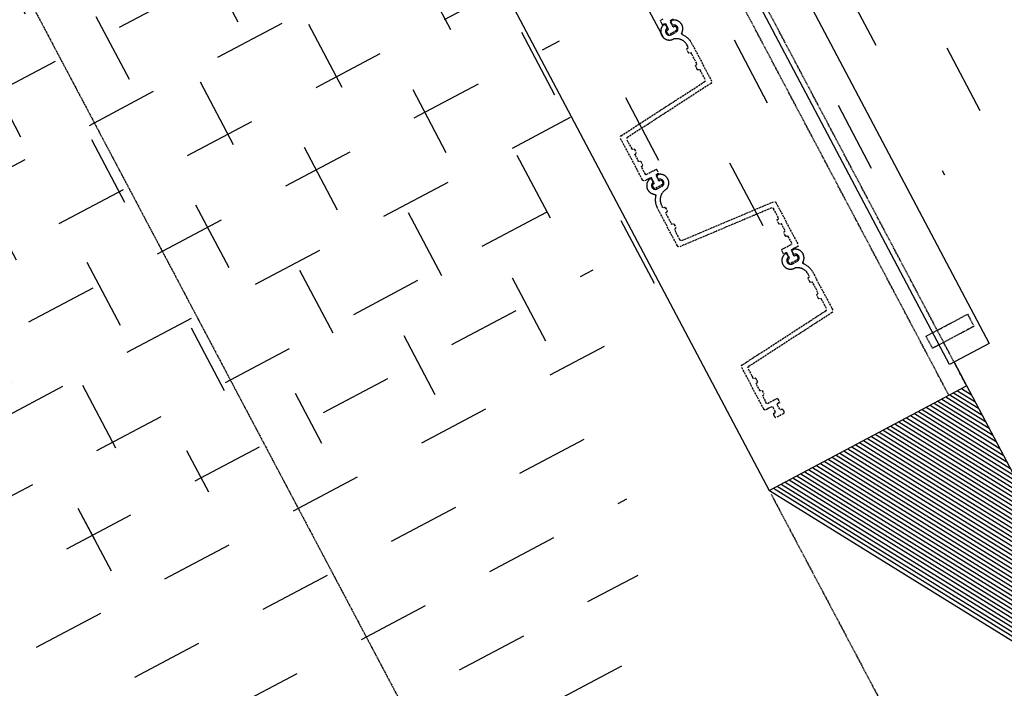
# Model space of a CAD drawing. Header units: millimetres. Extents: x 7530256134 to 7530295630, y 5726732434 to 5726764631.
# Tile 12 of 23: x 7530280191 to 7530282394, y 5726741254 to 5726742748. Entities that reach past the tile are written whole.
import ezdxf

# ---------------------------------------------------------------- set-up
doc = ezdxf.new("R2010")
doc.units = ezdxf.units.MM
for name, pattern in [('mp3', [6.25, 4.75, -1.5]), ('mp3a', [3.125, 2.25, -0.875]), ('mp7', [13.75, 9.75, -1.5, 1, -1.5])]:
    doc.linetypes.add(name, pattern=pattern)
for name, color, linetype in [('0 wymiar', 32, 'Continuous'), ('1 cienka', 4, 'Continuous'), ('2 osie 02', 4, 'mp7'), ('3 przerywana 02', 6, 'mp3'), ('3 przerywana 05', 6, 'mp3a'), ('4 średnia', 3, 'Continuous'), ('9 kreskowanie', 8, 'Continuous')]:
    doc.layers.add(name, color=color, linetype=linetype)

# ---------------------------------------------------------------- blocks, each defined once
blk = doc.blocks.new('A$C4C506A5B')
for points in [[(-2587.315557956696, -1232.722742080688, -0.8860302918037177), (-2548.827289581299, -1228.527719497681, -0.4830774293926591), (-2551.748781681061, -1232.209539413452), (-2557.683512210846, -1232.209539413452, -0.3385634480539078), (-2559.613700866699, -1230.733348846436, 0.8755639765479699), (-2576.316995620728, -1232.959537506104), (-2576.316993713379, -1244.959539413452, 0.8755639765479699), (-2559.613698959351, -1247.18572807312, -0.338563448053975), (-2557.683511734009, -1245.709539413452), (-2551.748781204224, -1245.709539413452, -0.4830774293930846), (-2548.827288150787, -1249.391355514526, -0.6585124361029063), (-2584.096186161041, -1255.694437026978, 0.4533960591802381), (-2588.56724357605, -1255.080430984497, -0.1739156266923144), (-2612.688112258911, -1264.449544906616), (-2710.248211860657, -1264.449544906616, -0.3888990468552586), (-2714.233016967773, -1260.797887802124), (-2733.612958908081, -1039.103860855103, 0.3888990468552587), (-2737.597764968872, -1035.45220375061), (-2760.571006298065, -1035.452201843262, 0.4142135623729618), (-2762.571006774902, -1037.452201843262), (-2762.571005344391, -1038.452201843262, -0.4142135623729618), (-2764.571005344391, -1040.452199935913), (-2772.571006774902, -1040.45220375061, -0.4142135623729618), (-2774.57100725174, -1038.45220375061), (-2774.57100725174, -1037.452199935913, 0.4142135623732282), (-2776.571004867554, -1035.45220375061), (-2791.57134437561, -1035.45220375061, 0.414213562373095), (-2793.571346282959, -1037.45220375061), (-2793.57134437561, -1038.45220375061, -0.414213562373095), (-2795.571346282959, -1040.45220375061), (-2803.57134437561, -1040.45220375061, -0.414213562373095), (-2805.571344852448, -1038.45220375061), (-2805.57134437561, -1037.45220375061, 0.414213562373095), (-2807.571344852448, -1035.45220375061), (-2824.3165102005, -1035.45220375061, 0.414213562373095), (-2826.316508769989, -1037.45220375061), (-2826.316507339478, -1055.45220375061), (-2826.316509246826, -1060.95220375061, -0.414213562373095), (-2828.316507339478, -1062.95220375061), (-2835.316507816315, -1062.952201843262, -0.4142135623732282), (-2837.31650686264, -1060.952201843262), (-2837.316509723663, -1057.45220375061, 0.4142135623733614), (-2839.316507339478, -1055.45220375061), (-2851.316510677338, -1055.452207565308, 0.414213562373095), (-2852.316508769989, -1056.452207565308), (-2852.316507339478, -1056.70220375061), (-2852.316512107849, -1059.179430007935, -0.2559241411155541), (-2853.239588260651, -1060.864730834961, -0.2922212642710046), (-2862.393432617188, -1060.864730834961, -0.2559241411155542), (-2863.316507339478, -1059.179430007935), (-2863.316509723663, -1040.724981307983, -0.2559241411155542), (-2862.393430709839, -1039.039678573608, -0.2922212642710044), (-2853.239584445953, -1039.039678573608, -0.2559241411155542), (-2852.316508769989, -1040.724979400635), (-2852.316507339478, -1043.20220375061), (-2852.316509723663, -1043.452199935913, 0.414213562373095), (-2851.316509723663, -1044.452201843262), (-2839.316508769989, -1044.45220375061, 0.414213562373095), (-2837.316509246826, -1042.45220375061), (-2837.316507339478, -1035.45220375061), (-2837.316507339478, -1028.45220375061, -0.4142135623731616), (-2833.316508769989, -1024.45220375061), (-2727.517408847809, -1024.45220375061, -0.3888990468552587), (-2723.532603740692, -1028.103860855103), (-2704.153086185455, -1249.793031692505, 0.3888990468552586), (-2700.168277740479, -1253.444688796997), (-2676.180355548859, -1253.444686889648, 0.4138169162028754), (-2674.183063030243, -1251.444692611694), (-2674.183062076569, -1250.441984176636, -0.414213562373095), (-2672.183063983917, -1248.441984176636), (-2664.18306350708, -1248.441984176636, -0.4142135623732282), (-2662.18306350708, -1250.441984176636), (-2662.183064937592, -1251.444688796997, 0.4138169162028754), (-2660.185771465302, -1253.444688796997), (-2634.180355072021, -1253.444690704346, 0.4138169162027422), (-2632.183062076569, -1251.444692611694), (-2632.183062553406, -1250.441984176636, -0.4142135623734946), (-2630.183063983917, -1248.441984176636), (-2622.183062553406, -1248.441984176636, -0.4142135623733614), (-2620.183064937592, -1250.441984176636), (-2620.183061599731, -1251.444692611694, 0.4138169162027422), (-2618.185771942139, -1253.444688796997), (-2612.966297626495, -1253.444688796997, 0.3347204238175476), (-2587.381847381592, -1233.327657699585)], [(-2297.848121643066, -1055.584131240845, 0.3347204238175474), (-2323.432572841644, -1035.467100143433), (-2328.652050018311, -1035.467096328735, 0.4138169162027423), (-2330.649339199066, -1037.467100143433), (-2330.64934015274, -1038.469802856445, -0.4142135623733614), (-2332.649341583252, -1040.469800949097), (-2340.649341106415, -1040.469802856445, -0.4142135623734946), (-2342.64934015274, -1038.469802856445), (-2342.64934015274, -1037.467096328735, 0.4138169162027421), (-2344.646631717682, -1035.467096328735), (-2370.652048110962, -1035.467098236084, 0.4138169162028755), (-2372.649340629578, -1037.467096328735), (-2372.649341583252, -1038.469800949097, -0.4142135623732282), (-2374.649338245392, -1040.469802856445), (-2382.649339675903, -1040.469804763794, -0.414213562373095), (-2384.649340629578, -1038.469804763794), (-2384.649342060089, -1037.467096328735, 0.4138169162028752), (-2386.646628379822, -1035.467100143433), (-2410.634554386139, -1035.467098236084, 0.3888990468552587), (-2414.619359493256, -1039.118757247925), (-2433.998882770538, -1260.807926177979, -0.3888990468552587), (-2437.983684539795, -1264.459585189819), (-2543.782787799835, -1264.459585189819, -0.4142135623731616), (-2547.782786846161, -1260.459585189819), (-2547.782786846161, -1253.459587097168), (-2547.782787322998, -1246.459585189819, 0.414213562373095), (-2549.782785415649, -1244.459587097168), (-2561.782787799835, -1244.459585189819, 0.414213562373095), (-2562.782787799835, -1245.459585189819), (-2562.782785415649, -1245.709585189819), (-2562.782786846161, -1248.186807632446, -0.2559241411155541), (-2563.705863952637, -1249.872108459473, -0.2922212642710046), (-2572.859708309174, -1249.872108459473, -0.2559241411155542), (-2573.782785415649, -1248.186811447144), (-2573.782787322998, -1229.732357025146, -0.2559241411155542), (-2572.859708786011, -1228.047060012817, -0.2922212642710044), (-2563.705864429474, -1228.04705619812, -0.2559241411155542), (-2562.782785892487, -1229.732357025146), (-2562.782787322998, -1232.209585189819), (-2562.782787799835, -1232.459579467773, 0.414213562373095), (-2561.782785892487, -1233.459577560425), (-2549.782787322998, -1233.459585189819, 0.4142135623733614), (-2547.782787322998, -1231.459587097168), (-2547.782786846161, -1227.959585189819, -0.4142135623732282), (-2545.782787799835, -1225.959585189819), (-2538.782787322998, -1225.959585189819, -0.414213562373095), (-2536.782785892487, -1227.959587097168), (-2536.782785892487, -1233.459589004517), (-2536.782787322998, -1251.459585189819, 0.414213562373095), (-2534.782787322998, -1253.459585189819), (-2518.037620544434, -1253.459585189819, 0.414213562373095), (-2516.037621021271, -1251.459589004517), (-2516.037620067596, -1250.459585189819, -0.414213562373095), (-2514.037621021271, -1248.459587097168), (-2506.037621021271, -1248.459585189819, -0.414213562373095), (-2504.037620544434, -1250.459585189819), (-2504.037621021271, -1251.459585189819, 0.414213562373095), (-2502.037620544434, -1253.459589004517), (-2487.037282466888, -1253.459585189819, 0.4142135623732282), (-2485.037280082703, -1251.459585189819), (-2485.037282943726, -1250.459585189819, -0.4142135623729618), (-2483.037282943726, -1248.459585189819), (-2475.037279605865, -1248.459587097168, -0.4142135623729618), (-2473.037282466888, -1250.459585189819), (-2473.037281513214, -1251.459585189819, 0.4142135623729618), (-2471.037282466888, -1253.459585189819), (-2448.064043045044, -1253.459587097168, 0.3888990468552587), (-2444.079239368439, -1249.807926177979), (-2424.69929265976, -1028.113901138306, -0.3888990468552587), (-2420.714489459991, -1024.462242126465), (-2323.154387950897, -1024.462242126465, -0.1739156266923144), (-2299.03352022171, -1033.831357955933, 0.4533960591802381), (-2294.562464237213, -1033.217351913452, -0.6585124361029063), (-2259.293565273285, -1039.520431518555, -0.4830774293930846), (-2262.215058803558, -1043.202249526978), (-2268.149787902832, -1043.202249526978, -0.338563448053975), (-2270.079975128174, -1041.726057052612, 0.8755639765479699), (-2286.783271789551, -1043.952247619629), (-2286.783269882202, -1055.952247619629, 0.8755639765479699), (-2270.079973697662, -1058.178442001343, -0.3385634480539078), (-2268.149785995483, -1056.702247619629), (-2262.215059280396, -1056.702249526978, -0.4830774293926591), (-2259.293565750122, -1060.3840675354, -0.8860302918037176), (-2297.781834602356, -1056.189044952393)], [(-2007.782321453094, -1232.722785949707, -0.8860302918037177), (-1969.294052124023, -1228.527765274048, -0.4830774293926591), (-1972.215546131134, -1232.209581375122), (-1978.150274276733, -1232.209583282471, -0.3385634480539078), (-1980.080463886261, -1230.733392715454, 0.8755639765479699), (-1996.783761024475, -1232.959581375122), (-1996.783758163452, -1244.959581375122, 0.8755639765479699), (-1980.080461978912, -1247.185771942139, -0.338563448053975), (-1978.150276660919, -1245.709583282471), (-1972.215545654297, -1245.709583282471, -0.4830774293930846), (-1969.294051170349, -1249.391399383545, -0.6585124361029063), (-2004.562948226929, -1255.694480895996, 0.4533960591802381), (-2009.0340051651, -1255.080472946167, -0.1739156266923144), (-2033.154874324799, -1264.449590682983), (-2130.714973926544, -1264.449586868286, -0.3888990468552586), (-2134.699779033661, -1260.797931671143), (-2154.07972574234, -1039.103902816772, 0.3888990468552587), (-2158.064527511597, -1035.452249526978), (-2181.037769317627, -1035.45224571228, 0.4142135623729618), (-2183.037767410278, -1037.45224571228), (-2183.037769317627, -1038.452247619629, -0.4142135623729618), (-2185.037766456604, -1040.45224571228), (-2193.037767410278, -1040.452249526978, -0.4142135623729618), (-2195.037767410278, -1038.452247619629), (-2195.03776884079, -1037.45224571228, 0.4142135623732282), (-2197.037769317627, -1035.452247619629), (-2212.038107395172, -1035.452249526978, 0.414213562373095), (-2214.038106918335, -1037.45224571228), (-2214.038107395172, -1038.452247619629, -0.414213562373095), (-2216.038108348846, -1040.452247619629), (-2224.038106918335, -1040.452247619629, -0.414213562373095), (-2226.038107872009, -1038.45224571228), (-2226.038106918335, -1037.452249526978, 0.414213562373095), (-2228.038107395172, -1035.45224571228), (-2244.783270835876, -1035.45224571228, 0.414213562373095), (-2246.783274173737, -1037.45224571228), (-2246.783272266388, -1055.452247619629), (-2246.783270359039, -1060.95224571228, -0.414213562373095), (-2248.783271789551, -1062.952247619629), (-2255.783274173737, -1062.952247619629, -0.4142135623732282), (-2257.783274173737, -1060.95224571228), (-2257.783269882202, -1057.452247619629, 0.4142135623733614), (-2259.783269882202, -1055.452249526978), (-2271.783272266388, -1055.452251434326, 0.414213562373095), (-2272.783272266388, -1056.452249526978), (-2272.783271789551, -1056.702249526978), (-2272.783269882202, -1059.179471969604, -0.2559241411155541), (-2273.706350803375, -1060.864774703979, -0.2922212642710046), (-2282.860194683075, -1060.864774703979, -0.2559241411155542), (-2283.783270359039, -1059.179473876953), (-2283.783272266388, -1040.725027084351, -0.2559241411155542), (-2282.860195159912, -1039.039722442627, -0.2922212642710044), (-2273.706348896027, -1039.039720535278, -0.2559241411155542), (-2272.783271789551, -1040.725023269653), (-2272.783269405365, -1043.202247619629), (-2272.783272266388, -1043.452243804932, 0.414213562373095), (-2271.783271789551, -1044.45224571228), (-2259.783269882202, -1044.452249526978, 0.414213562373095), (-2257.783271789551, -1042.452247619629), (-2257.783271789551, -1035.452247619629), (-2257.783271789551, -1028.452249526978, -0.4142135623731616), (-2253.783271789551, -1024.452247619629), (-2147.984172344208, -1024.452247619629, -0.3888990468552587), (-2143.999366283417, -1028.10390663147), (-2124.619845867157, -1249.793073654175, 0.3888990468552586), (-2120.635042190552, -1253.444730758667), (-2096.647117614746, -1253.444732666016, 0.4138169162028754), (-2094.649826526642, -1251.444736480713), (-2094.649826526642, -1250.442026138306, -0.414213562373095), (-2092.649827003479, -1248.442028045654), (-2084.649825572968, -1248.442029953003, -0.4142135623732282), (-2082.649826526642, -1250.442029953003), (-2082.649826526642, -1251.444734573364, 0.4138169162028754), (-2080.652536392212, -1253.444732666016), (-2054.647118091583, -1253.444734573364, 0.4138169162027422), (-2052.649824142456, -1251.444736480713), (-2052.649827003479, -1250.442028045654, -0.4142135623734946), (-2050.649827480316, -1248.442028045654), (-2042.649826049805, -1248.442029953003, -0.4142135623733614), (-2040.649827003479, -1250.442026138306), (-2040.649824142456, -1251.444736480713, 0.4138169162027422), (-2038.652533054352, -1253.444730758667), (-2033.433059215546, -1253.444734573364, 0.3347204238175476), (-2007.848610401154, -1233.327701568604)]]:
    blk.add_lwpolyline(points, format="xyb", close=True)
blk.add_lwpolyline([(-1968.249551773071, -1253.459585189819), (-1968.249553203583, -1246.459585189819, 0.414213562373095), (-1970.249551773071, -1244.459589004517), (-1982.249552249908, -1244.459587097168, 0.414213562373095), (-1983.249551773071, -1245.459585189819), (-1983.249551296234, -1245.709583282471), (-1983.249553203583, -1248.186807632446, -0.2559241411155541), (-1984.172631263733, -1249.872108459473, -0.2922212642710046), (-1993.326474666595, -1249.872108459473, -0.2559241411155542), (-1994.249553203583, -1248.186807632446), (-1994.249552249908, -1229.732358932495, -0.2559241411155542), (-1993.326475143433, -1228.047060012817, -0.2922212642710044), (-1984.17262840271, -1228.04705619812, -0.2559241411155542), (-1983.249552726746, -1229.732357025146), (-1983.249553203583, -1232.209583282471), (-1983.249551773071, -1232.459579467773, 0.414213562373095), (-1982.249552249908, -1233.459579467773), (-1970.24955368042, -1233.459585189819, 0.4142135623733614), (-1968.249552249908, -1231.459585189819), (-1968.249553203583, -1227.959587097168, -0.4142135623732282), (-1966.249552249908, -1225.959585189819), (-1959.24955368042, -1225.959585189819, -0.414213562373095), (-1957.249551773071, -1227.959587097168), (-1957.249551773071, -1233.459587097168)], format="xyb")
blk = doc.blocks.new('02. Zarys przyczółka (widok z góry)')
at = {"layer": '3 przerywana 05'}
for p, q in [((-3000.000006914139, 1449.994995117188), (299.9999964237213, 1449.994993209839)), ((-3000.000008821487, 1405.003318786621), (-900.0000092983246, 1405.003318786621))]:
    blk.add_line(p, q, dxfattribs=at)
at = {"layer": '4 średnia'}
for p, q in [((-3000.00000500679, 949.9949951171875), (-3000.000006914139, 1449.994995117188)), ((-450.0000050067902, 949.9949913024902), (-3000.00000500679, 949.9949951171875))]:
    blk.add_line(p, q, dxfattribs=at)
blk = doc.blocks.new('sytuacja_k1')
at = {"layer": '9 kreskowanie'}
h = blk.add_hatch(dxfattribs=at)
h.set_pattern_fill('HONEY', color=256, scale=49.99999999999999, angle=62.10204981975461)
h.set_pattern_definition([(359.9999999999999, (-41302.67733430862, -58069.93327201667), (238.1250000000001, 137.4815322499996), [158.7499999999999, -317.4999999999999]), (119.9999999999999, (-41302.67733430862, -58069.93327201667), (-238.1249994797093, 137.4815331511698), [158.7499999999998, -317.4999999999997]), (59.99999999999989, (-41302.67733430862, -58069.93327201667), (5.202907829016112e-07, 274.9630654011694), [-317.4999999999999, 158.7499999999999])])
edge = h.paths.add_edge_path()
edge.add_line((6837.552384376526, 1449.979081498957), (5479.996334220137, 1449.995486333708))
edge.add_spline(control_points=[(7337.533483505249, 4068.440366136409), (7302.20431137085, 4068.44036422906), (7266.875111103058, 4067.010611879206), (7172.740587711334, 4059.383622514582), (7114.018927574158, 4050.638490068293), (6997.288790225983, 4025.228041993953), (6939.279999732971, 4008.562144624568), (6824.45300245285, 3967.386144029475), (6767.634903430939, 3942.875419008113), (6655.697447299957, 3886.148030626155), (6600.578518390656, 3853.930926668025), (6492.569816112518, 3782.007966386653), (6439.680604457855, 3742.301932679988), (6336.668504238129, 3655.706529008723), (6286.546158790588, 3608.817214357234), (6189.594657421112, 3508.250321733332), (6142.76594877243, 3454.572955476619), (6052.903212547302, 3340.910214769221), (6009.869523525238, 3280.92513023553), (5928.061207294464, 3155.204530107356), (5889.286818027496, 3089.469331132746), (5816.415846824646, 2952.874043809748), (5782.31942987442, 2882.01427589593), (5719.171528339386, 2735.853671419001), (5690.120160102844, 2660.553147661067), (5637.373732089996, 2506.243607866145), (5613.678753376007, 2427.234893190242), (5571.897839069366, 2266.281081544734), (5553.811960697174, 2184.336272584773), (5523.441318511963, 2018.312962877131), (5511.156593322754, 1934.234744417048), (5492.518295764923, 1764.769164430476), (5486.164743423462, 1679.382083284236), (5480.934847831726, 1545.887105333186), (5479.996334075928, 1497.941293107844), (5479.996334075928, 1449.995473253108)], knot_values=[0, 0, 0, 0, 0.05827760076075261, 0.05827760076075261, 0.1554887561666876, 0.1554887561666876, 0.2526999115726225, 0.2526999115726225, 0.3499110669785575, 0.3499110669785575, 0.4471222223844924, 0.4471222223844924, 0.5443333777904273, 0.5443333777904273, 0.6415445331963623, 0.6415445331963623, 0.7387556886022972, 0.7387556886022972, 0.8359668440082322, 0.8359668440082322, 0.9331779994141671, 0.9331779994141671, 1.030389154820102, 1.030389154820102, 1.127600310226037, 1.127600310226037, 1.224811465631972, 1.224811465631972, 1.322022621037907, 1.322022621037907, 1.419233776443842, 1.419233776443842, 1.516444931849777, 1.516444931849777, 1.570796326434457, 1.570796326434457, 1.570796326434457, 1.570796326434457], weights=[1, 1, 1, 1, 1, 1, 1, 1, 1, 1, 1, 1, 1, 1, 1, 1, 1, 1, 1, 1, 1, 1, 1, 1, 1, 1, 1, 1, 1, 1, 1, 1, 1, 1, 1, 1], degree=3, periodic=0)
edge.add_spline(control_points=[(8000.000066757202, 3963.887107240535), (7779.177872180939, 3998.738192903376), (7558.355678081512, 4033.589278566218), (7337.533483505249, 4068.440366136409)], knot_values=[1.570796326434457, 1.570796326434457, 1.570796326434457, 1.570796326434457, 2.243624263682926, 2.243624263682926, 2.243624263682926, 2.243624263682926], weights=[1, 1, 1, 1], degree=3, periodic=0)
edge.add_line((8000.000067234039, 3963.887109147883), (8000.000067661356, 1949.995470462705))
edge.add_line((8000.000068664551, 1949.995467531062), (7337.552385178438, 1949.995468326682))
edge.add_arc((7337.552383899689, 1449.995473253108), 499.9999994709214, 89.99999986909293, 180.0018781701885)
h = blk.add_hatch(dxfattribs=at)
h.set_pattern_fill('AR-B816', color=256, scale=0.7999999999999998, angle=37.27151979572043)
h.set_pattern_definition([(359.9999999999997, (-3125706.065613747, -20887.07139648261), (3.410605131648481e-13, 162.5599999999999), []), (90, (-3125706.065613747, -20887.07139648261), (-162.5599999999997, 162.5600000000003), [162.5599999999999, -162.5599999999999])])
h.paths.add_polyline_path([(8854.302411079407, 1450.000480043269), (7999.995008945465, 1449.995795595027), (7999.995007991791, 949.9954675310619), (5449.995008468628, 949.995461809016), (5449.995006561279, -950.0045324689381), (7999.995008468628, -950.0045305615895), (7999.995006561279, -1450.004202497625), (8854.30241060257, -1449.999516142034)])
at = {"layer": '1 cienka', "elevation": -1.387550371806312e-06}
blk.add_lwpolyline([(-7970.60990524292, 1538.366074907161), (7940.000011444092, 1538.366072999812), (7940.000010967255, 1438.366072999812), (-7970.609903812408, 1438.366078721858)], dxfattribs=at)
at = {"layer": '2 osie 02', "ltscale": 0.2}
blk.add_lwpolyline([(-9341.43243932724, -0.2252146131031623, -0.0009693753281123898), (-9225.107471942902, 0.0003408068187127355), (8846.083489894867, -0.000328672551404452, -0.018590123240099), (11074.58685159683, -82.88408721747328)], format="xyb", dxfattribs=at)
at = {"layer": '3 przerywana 05', "elevation": 1.387549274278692e-06}
blk.add_lwpolyline([(7859.390118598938, 1526.731669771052), (7890.000009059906, 1526.731669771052), (7890.00001001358, 1421.63652740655), (7859.390119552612, 1421.63652740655)], close=True, dxfattribs=at)
at = {"layer": '3 przerywana 05'}
blk.add_lwpolyline([(8008.870013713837, 949.9952348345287), (8522.440653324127, 949.9952310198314), (8522.440653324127, -950.0047632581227), (8008.870014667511, -950.0047632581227)], dxfattribs=at)
at = {"layer": '4 średnia'}
blk.add_lwpolyline([(7940.000010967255, 1449.995463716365), (8854.30241060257, 1450.000480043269), (8854.30241060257, -1449.999516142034), (7940.000010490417, -1450.004528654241)], dxfattribs=at)
at = {"layer": '1 cienka', "xscale": -1, "rotation": 359.9999999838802}
blk.add_blockref('02. Zarys przyczółka (widok z góry)', (4999.995001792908, 0.000472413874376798, 1.387550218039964e-06), dxfattribs=at)
at = {"layer": '3 przerywana 02', "rotation": 179.9999999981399}
blk.add_blockref('A$C4C506A5B', (4999.999994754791, 0.0004781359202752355), dxfattribs=at)

msp = doc.modelspace()

# ---------------------------------------------------------------- block references
at = {"layer": '0 wymiar', "rotation": 297.8979501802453}
msp.add_blockref('sytuacja_k1', (7530277285.15332, 5726748321.70091), dxfattribs=at)

doc.saveas('drawing.dxf')
